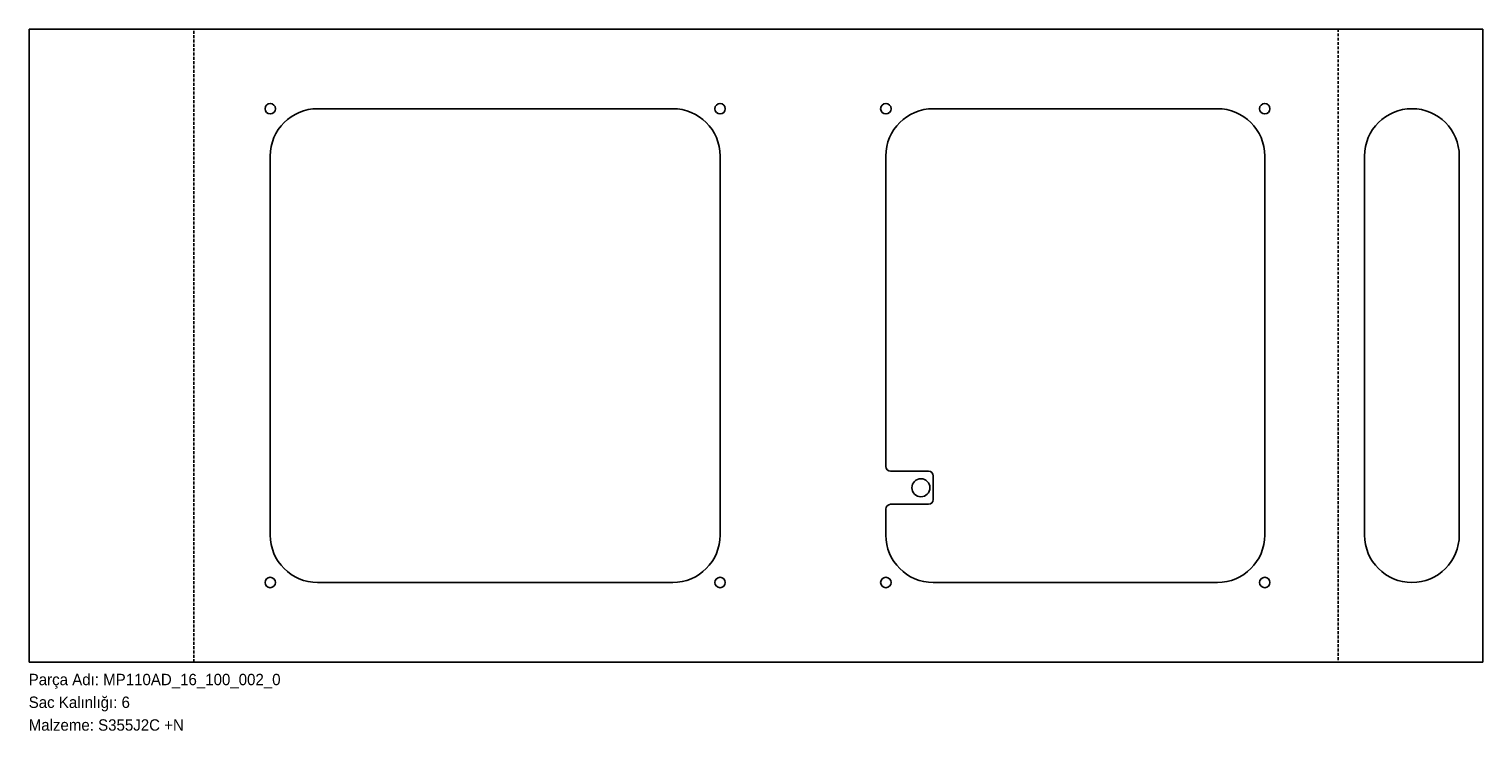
# Model space of a CAD drawing. Header units: millimetres. Extents: x 0 to 1535, y -72 to 668.
import ezdxf

# ---------------------------------------------------------------- set-up
doc = ezdxf.new("R2010")
doc.units = ezdxf.units.MM
for name, pattern in [('SLD-Katı', [0]), ('SLD-Kesik', [4.572, 3.048, -1.524]), ('SLD-Sürekli', [0])]:
    doc.linetypes.add(name, pattern=pattern)
doc.layers.add('METIN', color=96, linetype='SLD-Katı')
doc.styles.add('SLDTEXTSTYLE0', font='ARIAL.TTF', dxfattribs={"width": 0.948, "bigfont": 'bigfont'})
doc.styles.add('SLDTEXTSTYLE1', font='ARIAL.TTF', dxfattribs={"width": 0.948})

msp = doc.modelspace()

# ---------------------------------------------------------------- linework, layer by layer
at = {"color": 7, "linetype": 'SLD-Sürekli', "lineweight": 25}
for p, q in [((0.4, 668.4), (0.4, 0.4)), ((1535.4, 668.4), (0.4, 668.4)), ((1535.4, 668.4), (1535.4, 0.4)), ((305, 584.4), (680, 584.4)), ((955, 584.4), (1255, 584.4)), ((255, 134.4), (255, 534.4)), ((730, 534.4), (730, 134.4)), ((905, 206.9), (905, 534.4)), ((1305, 534.4), (1305, 134.4)), ((1410.4, 134.4), (1410.4, 534.4)), ((1510.4, 534.4), (1510.4, 134.4)), ((950, 201.9), (910, 201.9)), ((955, 171.9), (955, 196.9)), ((905, 134.4), (905, 161.9)), ((910, 166.9), (950, 166.9)), ((680, 84.4), (305, 84.4)), ((1255, 84.4), (955, 84.4)), ((1535.4, 0.4), (0.4, 0.4))]:
    msp.add_line(p, q, dxfattribs=at)
at = {"color": 7, "linetype": 'SLD-Kesik'}
for p, q in [((174.3, 0.4), (174.3, 668.4)), ((1382.5, 668.4), (1382.5, 0.4))]:
    msp.add_line(p, q, dxfattribs=at)
at = {"color": 7, "linetype": 'SLD-Sürekli', "lineweight": 25}
for centre, radius in [((255, 584.4), 5.5), ((730, 584.4), 5.5), ((905, 584.4), 5.5), ((1305, 584.4), 5.5), ((942, 184.4), 9.5), ((255, 84.4), 5.5), ((730, 84.4), 5.5), ((905, 84.4), 5.5), ((1305, 84.4), 5.5)]:
    msp.add_circle(centre, radius, dxfattribs=at)
for centre, radius, start, end in [((305, 534.4), 50, 90, 180), ((680, 534.4), 50, 0, 90), ((955, 534.4), 50, 90, 180), ((1255, 534.4), 50, 0, 90), ((1460.4, 534.4), 50, 0, 180), ((910, 206.9), 5, 180, 270), ((950, 196.9), 5, 0, 90), ((950, 171.9), 5, 270, 0), ((910, 161.9), 5, 90, 180), ((305, 134.4), 50, 180, 270), ((680, 134.4), 50, 270, 0), ((955, 134.4), 50, 180, 270), ((1255, 134.4), 50, 270, 0), ((1460.4, 134.4), 50, 180, 0)]:
    msp.add_arc(centre, radius, start, end, dxfattribs=at)

# ---------------------------------------------------------------- texts
at = {"layer": 'METIN', "char_height": 12, "attachment_point": 1}
for s, insert, style in [('Parça Adı: MP110AD_16_100_002_0', (0, -12), 'SLDTEXTSTYLE0'), ('Sac Kalınlığı: 6', (0, -36), 'SLDTEXTSTYLE0'), ('Malzeme: S355J2C +N', (0, -60), 'SLDTEXTSTYLE1')]:
    msp.add_mtext(s, dxfattribs=dict(at, insert=insert, style=style))

doc.saveas('drawing.dxf')
